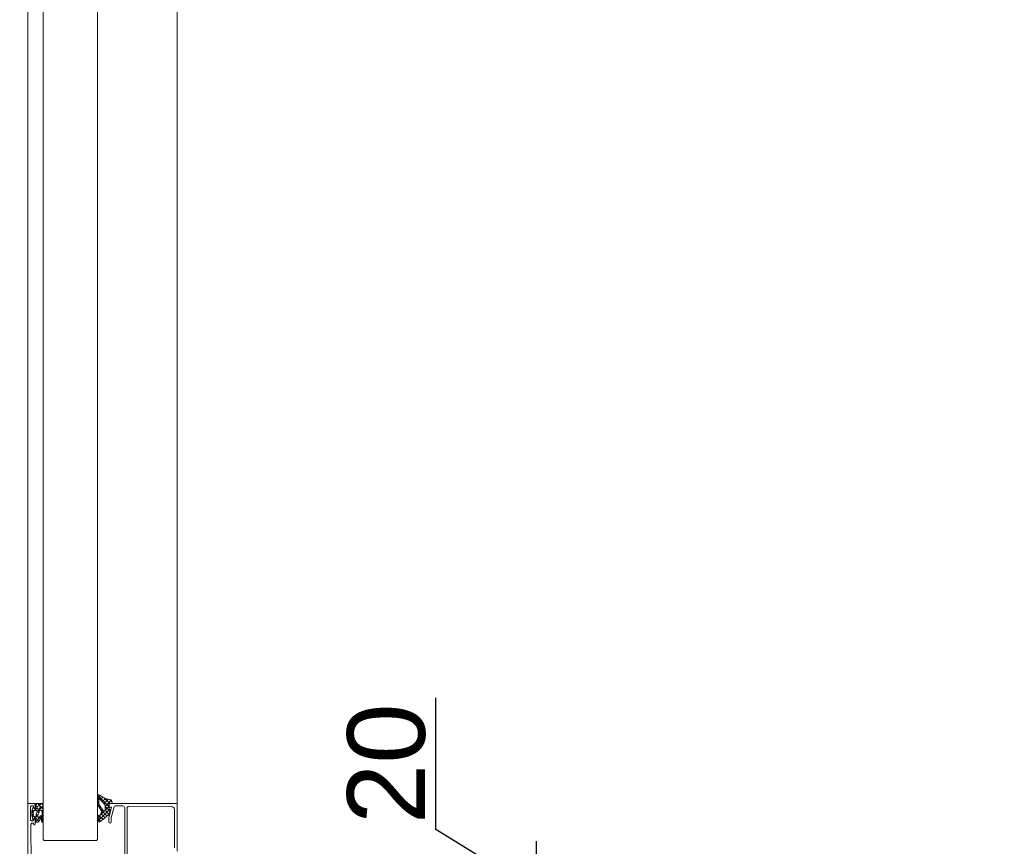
# Model space of a CAD drawing. Header units: millimetres. Extents: x 3652085 to 3778338, y -303702 to -273644.
# Tile 220 of 256: x 3693383 to 3693891, y -284725 to -284299. Entities that reach past the tile are written whole.
import ezdxf

# ---------------------------------------------------------------- set-up
doc = ezdxf.new("R2010")
doc.units = ezdxf.units.MM
doc.header["$PDMODE"] = 34
for name, pattern in [('AUSGEZOGEN', [0]), ('DASHED', [0.75, 0.5, -0.25]), ('HIDDEN2', [4.7625, 3.175, -1.5875])]:
    doc.linetypes.add(name, pattern=pattern)
doc.layers.add('DIM-03    (HAUSART)', color=111, linetype='Continuous', lineweight=5)
doc.layers.add('SYMBOL-DETAIL    (HAUSART)', color=2, linetype='Continuous', lineweight=5)
doc.layers.add('DOOR', color=7, linetype='AUSGEZOGEN')
doc.styles.add('1-20 Eng HA', font='arial.ttf', dxfattribs={"height": 40})
doc.dimstyles.new('1-20 Eng HA', dxfattribs={"dimtxt": 40, "dimasz": 16, "dimexe": 16, "dimexo": 5, "dimgap": 5, "dimtad": 1, "dimdec": 0, "dimlfac": -1, "dimzin": 0, "dimdsep": 46, "dimtxsty": '1-20 Eng HA', "dimblk": 'OBLIQUE', "dimcen": 0.09, "dimdle": 16, "dimclrd": 256, "dimclre": 256, "dimclrt": 256, "dimadec": 0, "dimazin": 0, "dimtfac": 1, "dimtdec": 0, "dimtofl": 0, "dimtmove": 0, "dimatfit": 3, "dimldrblk": 'OBLIQUE', "dimfxl": 1, "dimtolj": 1, "dimtzin": 0, "dimlwe": 0, "dimarcsym": 0})

# ---------------------------------------------------------------- blocks, each defined once
blk = doc.blocks.new('F_042')
at = {"lineweight": 0}
for p, q in [((5.37, 107.99), (5.37, 791.99)), ((82.37, 107.99), (82.37, 791.99)), ((42.73, 109.23), (46.24, 112.74)), ((43.69, 111.79), (44.94, 110.54)), ((44.86, 112.59), (45.65, 111.8)), ((45.77, 111.68), (46.37, 111.08)), ((38.84, 108.76), (39.11, 108.49)), ((38.96, 109.4), (40.12, 110.57)), ((39.33, 110.24), (42.51, 107.06)), ((40, 104.53), (42.51, 107.04)), ((40.02, 108.49), (42.92, 111.39)), ((40.37, 106.87), (42.73, 109.23)), ((40.37, 107.23), (42.54, 105.06)), ((40.82, 110.72), (42.68, 108.86)), ((42.35, 111.16), (42.89, 110.61)), ((42.68, 108.86), (43.05, 108.49)), ((42.89, 110.61), (44, 109.51)), ((44.75, 106.79), (45.27, 106.27)), ((45.54, 107.97), (45.99, 107.52)), ((45.7, 108.27), (46.37, 108.93)), ((45.77, 110.3), (46.37, 110.9)), ((45.77, 109.71), (46.37, 109.11)), ((74.67, 108.09), (74.37, 107.78)), ((74.37, 107.35), (77.24, 104.48)), ((75.56, 106.85), (74.37, 105.66)), ((75.07, 108.49), (74.67, 108.09)), ((75.35, 108.49), (76.42, 107.42)), ((77.19, 108.49), (75.56, 106.85)), ((78.37, 107.54), (77.42, 106.59)), ((77.47, 108.49), (78.37, 107.59)), ((79.53, 106.59), (79.16, 106.21)), ((79.27, 106.69), (79.63, 106.33)), ((40.07, 105.56), (46.24, 99.39)), ((40.56, 103.12), (42.53, 105.09)), ((40.58, 103.08), (41.51, 102.15)), ((41.54, 102.13), (44.72, 105.31)), ((42.64, 101.26), (44.73, 103.35)), ((42.82, 104.78), (45.03, 102.57)), ((43.74, 100.4), (45.26, 101.91)), ((43.96, 105.61), (44.55, 105.02)), ((45.59, 102.01), (46.37, 101.23)), ((45.61, 102.26), (45.88, 102.53)), ((74.37, 105.23), (75.01, 104.59)), ((74.45, 103.62), (74.37, 103.54)), ((74.37, 103.11), (74.75, 102.73)), ((74.86, 101.91), (74.37, 101.42)), ((74.98, 104.15), (74.45, 103.62)), ((74.75, 102.73), (74.89, 102.58)), ((75.35, 102.12), (78.36, 99.11)), ((76.52, 101.45), (75.8, 100.74)), ((76.44, 105.61), (75.87, 105.05)), ((76.57, 105.74), (76.44, 105.61)), ((79.01, 101.82), (76.6, 99.41)), ((77.32, 104.37), (76.65, 103.7)), ((77.93, 102.86), (77.1, 102.03)), ((77.1, 102.5), (78.61, 100.99)), ((77.24, 104.48), (77.54, 104.18)), ((77.47, 104.53), (77.32, 104.37)), ((77.42, 106.42), (77.52, 106.32)), ((77.52, 106.32), (78.81, 105.03)), ((78.5, 105.55), (77.66, 104.71)), ((78.94, 106), (78.5, 105.55)), ((80.25, 103.06), (79.34, 102.15)), ((79.39, 102.32), (80.05, 101.66)), ((80.11, 105.04), (79.49, 104.42)), ((79.5, 104.34), (80.29, 103.55)), ((44.85, 99.53), (46.37, 101.05)), ((74.37, 100.99), (74.79, 100.57)), ((75.29, 100.22), (74.43, 99.36)), ((74.86, 100.49), (75.29, 100.07)), ((78.31, 99), (78.24, 98.93)), ((79.17, 100.43), (79.47, 100.12)), ((79.66, 100.35), (79.41, 100.1))]:
    blk.add_line(p, q, dxfattribs=at)
for points in [[(40.41, 110.64, 0.073105), (42.99, 111.43, 0.073105), (45.24, 112.92, -0.611617), (46.37, 112.31), (46.37, 108.76, -0.135371), (46.18, 107.86), (44.46, 104.86, 0.600795), (44.4, 104.11, -0.039523), (45.57, 100.88), (45.6, 102.17, -0.98584), (46.37, 102.16), (46.37, 99.83, -0.588526), (45.28, 99.18), (40.99, 102.56, -0.170077), (40.6, 103.03), (39.74, 105.18, -0.46953), (39.84, 105.45), (40.29, 105.65, 0.327485), (40.37, 105.79), (40.37, 108.29, 0.417705), (40.2, 108.49), (39, 108.49, -0.496087), (38.83, 108.73), (39.02, 109.67, -0.281435), (39.63, 110.41), (40.33, 110.63), (40.41, 110.64)], [(42.83, 108.25, 0.353239), (42.51, 107.77), (42.51, 105.24, 0.527417), (43.11, 104.78), (43.47, 104.96, 0.120402), (43.63, 105.11), (45.5, 107.92, 0.199747), (45.77, 108.76), (45.77, 111.99), (45.68, 112), (45.62, 111.65, -0.133794), (45.17, 110.78), (42.83, 108.25)], [(74.37, 99.54), (74.37, 108.19, -0.198913), (74.46, 108.4, -0.198913), (74.67, 108.49), (78.07, 108.49, -0.414214), (78.37, 108.19), (78.37, 106.09, 0.414214), (78.47, 105.99), (78.87, 105.99, 0.414214), (79.17, 106.29), (79.17, 106.51, -0.665155), (79.51, 106.65), (80.21, 104.77), (80.3, 103.72, -0.037416), (80.21, 102.73), (80.12, 101.88), (79.64, 100.28, -0.217158), (79.53, 100.15), (79.45, 100.12, -0.544925), (79.17, 100.3), (79.17, 100.69, 0.414214), (78.87, 100.99), (78.47, 100.99, 0.414214), (78.37, 100.89), (78.37, 99.18, -0.414214), (78.07, 98.88), (77.09, 98.88, -0.264132), (76.83, 99.02), (75.61, 101.07, 0.587695), (75.43, 101.06), (75.32, 100.85, 0.120185), (75.29, 100.71), (75.29, 99.63, -0.056618), (75.28, 99.56), (75.17, 99.1, -0.685292), (74.62, 99.02), (74.41, 99.39), (74.37, 99.54)], [(77.42, 106.4), (77.42, 106.82, 0.414214), (76.82, 107.42), (76.25, 107.42, 0.141814), (76.15, 107.39), (76.12, 107.37, 0.209904), (75.94, 107.1), (75.89, 106.86, 0.204901), (75.96, 106.55), (76.51, 105.81, 0.153119), (76.7, 105.66), (76.89, 105.6, 0.515891), (77.42, 105.98), (77.42, 106.4)], [(74.88, 102.33), (74.77, 100.18), (74.82, 100.16), (75.01, 101.65, -0.095683), (75.04, 101.76), (75.16, 101.98, -0.273211), (75.43, 102.13), (75.75, 102.13, -0.243176), (76, 102.01), (76.31, 101.57, 0.195639), (76.5, 101.45), (76.74, 101.41, 0.468397), (77.1, 101.7), (77.1, 102.67, 0.118373), (77.03, 102.94), (76.54, 103.91, -0.118373), (76.47, 104.18), (76.47, 104.75, 0.414214), (76.17, 105.05), (75.59, 105.05, 0.399031), (74.99, 104.48), (74.88, 102.33)], [(77.68, 103.85), (77.88, 103.4, -0.103917), (77.93, 103.16), (77.93, 102.06, 0.439256), (78.26, 101.76), (79.04, 101.83, 0.321894), (79.31, 102.05), (79.52, 102.7), (79.57, 103.56), (79.46, 104.74, 0.142395), (79.32, 104.91, 0.142395), (79.11, 104.98), (78.79, 105.03, 0.11993), (78.65, 105.02), (77.67, 104.72, 0.446268), (77.48, 104.31), (77.68, 103.85)]]:
    blk.add_lwpolyline(points, format="xyb", close=True, dxfattribs=at)
for points in [[(5.37, 83.99), (5.37, 107.99, -0.4142), (5.87, 108.49), (40.07, 108.49, -0.414214), (40.57, 107.99), (40.57, 106.59), (39.17, 106.59), (40.57, 101.36), (40.57, 99.09, -0.999985), (39.37, 99.09), (39.37, 101.21), (37.84, 106.92, 0.339968), (37.35, 107.29), (33.37, 107.28, 0.4137), (32.37, 106.28), (32.37, 81.99, 0.739503)], [(31.17, 79.84), (31.17, 106.14, 0.416011), (30.16, 107.14), (30.16, 107.14), (8.32, 107.01, 0.410062), (6.83, 105.52), (6.68, 85.79, 0.416523)], [(82.37, 50.99), (82.37, 107.99, 0.414214), (81.87, 108.49), (79.07, 108.49, 0.414214), (78.57, 107.99), (78.57, 106.39, 1), (79.37, 106.39), (79.37, 107.29), (80.47, 107.29, -0.414214), (80.97, 106.79), (80.97, 100.19, -0.414214), (80.47, 99.69), (79.37, 99.69), (79.37, 100.59, 1), (78.57, 100.59), (78.57, 97.89, 1), (79.37, 97.89), (79.37, 98.49), (80.07, 98.49, -0.414214), (80.57, 97.99), (80.57, 97.49), (80.72, 97.49), (80.57, 77.29, -0.412055)]]:
    blk.add_lwpolyline(points, format="xyb", dxfattribs=at)
at = {"linetype": 'DASHED', "lineweight": 5, "ltscale": 50}
blk.add_arc((-0.01, 0), 885.02, 359.65246, 89.40642, dxfattribs=at)
at = {"layer": 'DOOR', "color": 4, "linetype": 'AUSGEZOGEN', "lineweight": 0}
for p, q in [((46.37, 809.99), (46.37, 123.49)), ((74.37, 809.99), (74.37, 123.49)), ((46.37, 89.99), (46.37, 123.49)), ((74.37, 89.99), (74.37, 123.49)), ((46.37, 89.99), (46.87, 89.49)), ((46.87, 89.49), (73.87, 89.49)), ((73.87, 89.49), (74.37, 89.99))]:
    blk.add_line(p, q, dxfattribs=at)
blk = doc.blocks.new('_Oblique')
at = {"color": 0, "linetype": 'ByBlock', "lineweight": -2}
blk.add_line((-0.5, -0.5), (0.5, 0.5), dxfattribs=at)
blk = doc.blocks.new('*D462')
at = {"layer": 'Defpoints', "color": 0, "lineweight": 0, "transparency": 16777216}
for p in [(3693649.67, -284738.14), (3693649.67, -284738.14), (3693633.05, -284758.14)]:
    blk.add_point(p, dxfattribs=at)
at = {"layer": 'DIM-03    (HAUSART)', "lineweight": -2, "transparency": 16777216}
for p, q in [((3693597.82, -284716.21), (3693597.82, -284648.36)), ((3693649.67, -284748.14), (3693597.82, -284716.21)), ((3693649.67, -284774.14), (3693649.67, -284722.14))]:
    blk.add_line(p, q, dxfattribs=at)
at = {"layer": 'DIM-03    (HAUSART)', "linetype": 'HIDDEN2', "lineweight": 0, "transparency": 16777216}
for p, q in [((3693654.67, -284738.14), (3693665.67, -284738.14)), ((3693638.05, -284758.14), (3693665.67, -284758.14))]:
    blk.add_line(p, q, dxfattribs=at)
at = {"layer": 'DIM-03    (HAUSART)', "lineweight": -2, "transparency": 16777216, "xscale": 16, "yscale": 16, "zscale": 16}
for p, rotation in [((3693649.67, -284738.14), 90), ((3693649.67, -284758.14), 270)]:
    blk.add_blockref('_Oblique', p, dxfattribs=dict(at, rotation=rotation))
at = {"layer": 'DIM-03    (HAUSART)', "lineweight": 0, "transparency": 16777216, "insert": (3693572.4, -284682.29), "char_height": 40, "attachment_point": 5, "rotation": 90, "style": '1-20 Eng HA'}
blk.add_mtext('\\A1;20', dxfattribs=at)

msp = doc.modelspace()

# ---------------------------------------------------------------- linework, layer by layer
at = {"layer": 'SYMBOL-DETAIL    (HAUSART)', "color": 171, "ltscale": 0.5, "elevation": -180000}
msp.add_lwpolyline([(3693796.21, -283665.38, 12, 12, 0), (3693796.21, -283545.71, 0, 0, 0), (3693796.2, -284531.49, 0, 0, 0), (3693707.84, -284558.31, 0, 0, 0), (3693884.57, -284581.89, 0, 0, 0), (3693796.2, -284605.23, 0, 0, 0), (3693796.2, -285594.49, 12, 12, 0), (3693796.21, -285474.81, 0, 0, 0)], format="xyseb", dxfattribs=at)

# ---------------------------------------------------------------- block references
at = {"linetype": 'DASHED', "lineweight": 5, "ltscale": 0.5, "xscale": -1}
msp.add_blockref('F_042', (3693469.92, -284811.34, -180000), dxfattribs=at)

# ---------------------------------------------------------------- dimensions: what is measured, and where the dimension line sits
at = {"layer": 'DIM-03    (HAUSART)', "lineweight": 0}
dim = msp.add_linear_dim(base=(3693649.67, -284738.14, -180000), p1=(3693633.05, -284758.14, -180000), p2=(3693649.67, -284738.14, -180000), angle=90, dimstyle='1-20 Eng HA', override={"dimtmove": 1}, dxfattribs=at)
dim.commit()
dim.dimension.update_dxf_attribs({"geometry": '*D462', "text_midpoint": (3693597.82, -284711.21, -180000), "dimtype": 160})

doc.saveas('drawing.dxf')
